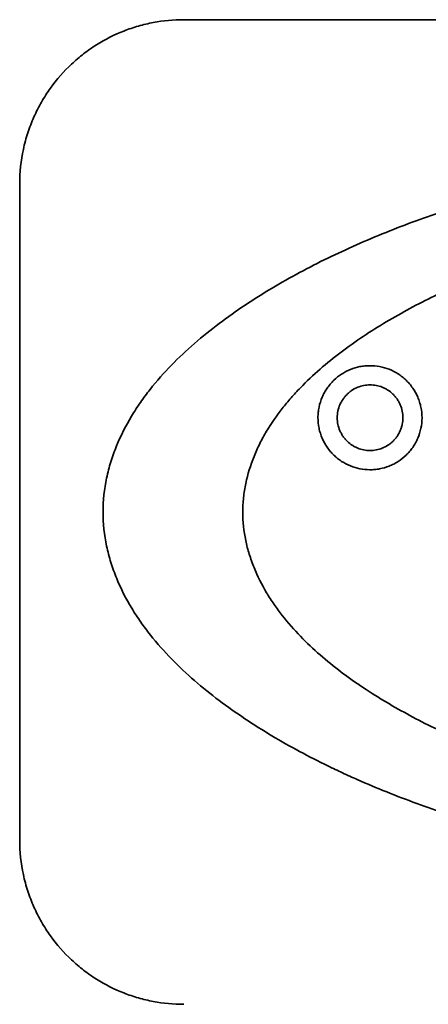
# Model space of a CAD drawing. Extents: x 3940905 to 4145695, y 925352 to 1109797.
# Tile 174 of 256: x 3952642.07 to 3952644.57, y 1101639.65 to 1101645.65. Entities that reach past the tile are written whole.
import ezdxf

# ---------------------------------------------------------------- set-up
doc = ezdxf.new("R2010")
doc.units = 0
doc.header["$LTSCALE"] = 750
doc.header["$MEASUREMENT"] = 0
doc.layers.add('CKD Equipments', color=252, linetype='CONTINUOUS', lineweight=0)

msp = doc.modelspace()

# ---------------------------------------------------------------- linework, layer by layer
at = {"layer": 'CKD Equipments', "color": 7, "linetype": 'Continuous', "lineweight": 35}
for p, q in [((3952643.0749, 1101645.6456, 1431.4), (3952653.0749, 1101645.6456, 1431.4)), ((3952642.0749, 1101644.6456, 1431.4), (3952642.0749, 1101640.6456, 1431.4))]:
    msp.add_line(p, q, dxfattribs=at)
for points, knots in [([(3952642.0749, 1101644.6456, 1431.4), (3952642.0749, 1101644.7171, 1431.4), (3952642.0825, 1101644.787, 1431.4), (3952642.1008, 1101644.8725, 1431.4), (3952642.105, 1101644.8895, 1431.4), (3952642.1141, 1101644.9233, 1431.4), (3952642.1191, 1101644.9401, 1431.4), (3952642.1354, 1101644.9898, 1431.4), (3952642.1478, 1101645.0219, 1431.4), (3952642.1756, 1101645.0842, 1431.4), (3952642.191, 1101645.1144, 1431.4), (3952642.2161, 1101645.1582, 1431.4), (3952642.2249, 1101645.1726, 1431.4), (3952642.2431, 1101645.2009, 1431.4), (3952642.2525, 1101645.2147, 1431.4), (3952642.301, 1101645.2823, 1431.4), (3952642.3441, 1101645.3311, 1431.4), (3952642.4029, 1101645.3863, 1431.4), (3952642.415, 1101645.397, 1431.4), (3952642.4395, 1101645.4179, 1431.4), (3952642.452, 1101645.428, 1431.4), (3952642.49, 1101645.4573, 1431.4), (3952642.5159, 1101645.4753, 1431.4), (3952642.5958, 1101645.5256, 1431.4), (3952642.6516, 1101645.5537, 1431.4), (3952642.7393, 1101645.5881, 1431.4), (3952642.7689, 1101645.5981, 1431.4), (3952642.8286, 1101645.6152, 1431.4), (3952642.8587, 1101645.6224, 1431.4), (3952642.9499, 1101645.6396, 1431.4), (3952643.0118, 1101645.6456, 1431.4), (3952643.0749, 1101645.6456, 1431.4)], [0, 0, 0, 0, 0.125, 0.125, 0.15625, 0.15625, 0.1875, 0.1875, 0.25, 0.25, 0.3125, 0.3125, 0.34375, 0.34375, 0.375, 0.375, 0.5, 0.5, 0.53125, 0.53125, 0.5625, 0.5625, 0.625, 0.625, 0.75, 0.75, 0.8125, 0.8125, 0.875, 0.875, 1, 1, 1, 1]), ([(3952642.583, 1101642.6456, 1431.4), (3952642.583, 1101642.7162, 1431.4), (3952642.5906, 1101642.785, 1431.4), (3952642.6117, 1101642.8859, 1431.4), (3952642.6203, 1101642.9191, 1431.4), (3952642.6407, 1101642.9848, 1431.4), (3952642.6525, 1101643.0175, 1431.4), (3952642.6913, 1101643.1122, 1431.4), (3952642.7219, 1101643.172, 1431.4), (3952642.7733, 1101643.2576, 1431.4), (3952642.7914, 1101643.2854, 1431.4), (3952642.8199, 1101643.3263, 1431.4), (3952642.8295, 1101643.3398, 1431.4), (3952642.8493, 1101643.3664, 1431.4), (3952642.8594, 1101643.3796, 1431.4), (3952642.9107, 1101643.4446, 1431.4), (3952642.954, 1101643.4934, 1431.4), (3952643.0446, 1101643.5863, 1431.4), (3952643.0917, 1101643.6304, 1431.4), (3952643.1891, 1101643.7149, 1431.4), (3952643.2393, 1101643.7553, 1431.4), (3952643.3424, 1101643.8331, 1431.4), (3952643.3954, 1101643.8706, 1431.4), (3952643.5566, 1101643.978, 1431.4), (3952643.6672, 1101644.0436, 1431.4), (3952643.8937, 1101644.1654, 1431.4), (3952644.0097, 1101644.2216, 1431.4), (3952644.2464, 1101644.3263, 1431.4), (3952644.3672, 1101644.3748, 1431.4), (3952644.5518, 1101644.4426, 1431.4), (3952644.6139, 1101644.4643, 1431.4), (3952644.7392, 1101644.5064, 1431.4), (3952644.8024, 1101644.5267, 1431.4), (3952644.9927, 1101644.5851, 1431.4), (3952645.1206, 1101644.6208, 1431.4), (3952645.3782, 1101644.6867, 1431.4), (3952645.5079, 1101644.7169, 1431.4), (3952645.8999, 1101644.7997, 1431.4), (3952646.165, 1101644.8446, 1431.4), (3952646.5679, 1101644.8983, 1431.4), (3952646.7031, 1101644.9139, 1431.4), (3952646.9752, 1101644.9408, 1431.4), (3952647.1122, 1101644.9521, 1431.4), (3952647.319, 1101644.9655, 1431.4), (3952647.388, 1101644.9695, 1431.4), (3952647.5258, 1101644.9761, 1431.4), (3952647.5947, 1101644.9789, 1431.4), (3952647.801, 1101644.9854, 1431.4), (3952647.9384, 1101644.9875, 1431.4), (3952648.3498, 1101644.9875, 1431.4), (3952648.6231, 1101644.979, 1431.4), (3952649.0319, 1101644.9525, 1431.4), (3952649.304, 1101644.9303, 1431.4), (3952649.5752, 1101644.8991, 1431.4), (3952649.7783, 1101644.8722, 1431.4), (3952649.8459, 1101644.8626, 1431.4), (3952649.981, 1101644.8421, 1431.4), (3952650.0482, 1101644.8313, 1431.4), (3952650.2489, 1101644.7971, 1431.4), (3952650.3813, 1101644.7719, 1431.4), (3952650.6435, 1101644.7165, 1431.4), (3952650.7733, 1101644.6863, 1431.4), (3952651.0301, 1101644.6206, 1431.4), (3952651.1571, 1101644.5851, 1431.4), (3952651.4084, 1101644.508, 1431.4), (3952651.5326, 1101644.4665, 1431.4), (3952651.778, 1101644.3766, 1431.4), (3952651.8991, 1101644.3281, 1431.4), (3952652.0485, 1101644.2622, 1431.4), (3952652.0783, 1101644.2487, 1431.4), (3952652.1374, 1101644.2213, 1431.4), (3952652.2256, 1101644.1794, 1431.4), (3952652.3123, 1101644.1352, 1431.4), (3952652.4833, 1101644.0432, 1431.4), (3952652.5944, 1101643.9774, 1431.4), (3952652.7557, 1101643.8697, 1431.4), (3952652.8082, 1101643.8325, 1431.4), (3952652.9107, 1101643.7552, 1431.4), (3952652.9606, 1101643.715, 1431.4), (3952653.0574, 1101643.6311, 1431.4), (3952653.1042, 1101643.5873, 1431.4), (3952653.1942, 1101643.4952, 1431.4), (3952653.2372, 1101643.4468, 1431.4), (3952653.2984, 1101643.3697, 1431.4), (3952653.3181, 1101643.3432, 1431.4), (3952653.3468, 1101643.3022, 1431.4), (3952653.3562, 1101643.2883, 1431.4), (3952653.3746, 1101643.2601, 1431.4), (3952653.3835, 1101643.2459, 1431.4), (3952653.4269, 1101643.174, 1431.4), (3952653.4578, 1101643.1139, 1431.4), (3952653.4903, 1101643.0349, 1431.4), (3952653.4964, 1101643.0189, 1431.4), (3952653.5082, 1101642.9865, 1431.4), (3952653.5137, 1101642.97, 1431.4), (3952653.5292, 1101642.9203, 1431.4), (3952653.5379, 1101642.8869, 1431.4), (3952653.5592, 1101642.7855, 1431.4), (3952653.5669, 1101642.7164, 1431.4), (3952653.5669, 1101642.6456, 1431.4)], [0, 0, 0, 0, 0.015625, 0.015625, 0.023438, 0.023438, 0.03125, 0.03125, 0.046875, 0.046875, 0.054688, 0.054688, 0.058594, 0.058594, 0.0625, 0.0625, 0.078125, 0.078125, 0.09375, 0.09375, 0.109375, 0.109375, 0.125, 0.125, 0.15625, 0.15625, 0.1875, 0.1875, 0.21875, 0.21875, 0.234375, 0.234375, 0.25, 0.25, 0.28125, 0.28125, 0.3125, 0.3125, 0.375, 0.375, 0.40625, 0.40625, 0.4375, 0.4375, 0.453125, 0.453125, 0.46875, 0.46875, 0.5, 0.5, 0.5625, 0.5625, 0.59375, 0.625, 0.625, 0.640625, 0.640625, 0.65625, 0.65625, 0.6875, 0.6875, 0.71875, 0.71875, 0.75, 0.75, 0.78125, 0.78125, 0.8125, 0.8125, 0.820313, 0.820313, 0.828125, 0.84375, 0.84375, 0.875, 0.875, 0.890625, 0.890625, 0.90625, 0.90625, 0.921875, 0.921875, 0.9375, 0.9375, 0.945312, 0.945312, 0.949219, 0.949219, 0.953125, 0.953125, 0.96875, 0.96875, 0.972656, 0.972656, 0.976562, 0.976562, 0.984375, 0.984375, 1, 1, 1, 1]), ([(3952652.7152, 1101642.6456, 1431.4), (3952652.7152, 1101642.7046, 1431.4), (3952652.709, 1101642.7623, 1431.4), (3952652.6915, 1101642.8471, 1431.4), (3952652.6843, 1101642.8751, 1431.4), (3952652.6674, 1101642.9305, 1431.4), (3952652.6576, 1101642.958, 1431.4), (3952652.6252, 1101643.038, 1431.4), (3952652.5995, 1101643.0887, 1431.4), (3952652.5562, 1101643.1615, 1431.4), (3952652.5409, 1101643.1852, 1431.4), (3952652.5088, 1101643.2317, 1431.4), (3952652.492, 1101643.2545, 1431.4), (3952652.4398, 1101643.3211, 1431.4), (3952652.4029, 1101643.3629, 1431.4), (3952652.3257, 1101643.4424, 1431.4), (3952652.2855, 1101643.4802, 1431.4), (3952652.2022, 1101643.5527, 1431.4), (3952652.1593, 1101643.5873, 1431.4), (3952652.093, 1101643.6374, 1431.4), (3952652.0706, 1101643.6537, 1431.4), (3952652.0254, 1101643.6858, 1431.4), (3952652.0026, 1101643.7014, 1431.4), (3952651.8877, 1101643.778, 1431.4), (3952651.7931, 1101643.834, 1431.4), (3952651.5995, 1101643.9379, 1431.4), (3952651.5005, 1101643.9858, 1431.4), (3952651.2984, 1101644.0748, 1431.4), (3952651.1953, 1101644.1158, 1431.4), (3952651.0381, 1101644.1731, 1431.4), (3952650.9852, 1101644.1915, 1431.4), (3952650.8786, 1101644.227, 1431.4), (3952650.8252, 1101644.2441, 1431.4), (3952650.6641, 1101644.2931, 1431.4), (3952650.5561, 1101644.3232, 1431.4), (3952650.3385, 1101644.3786, 1431.4), (3952650.2291, 1101644.404, 1431.4), (3952649.8987, 1101644.4737, 1431.4), (3952649.6758, 1101644.5113, 1431.4), (3952649.3375, 1101644.5562, 1431.4), (3952649.2241, 1101644.5692, 1431.4), (3952648.9961, 1101644.5915, 1431.4), (3952648.8815, 1101644.6009, 1431.4), (3952648.7086, 1101644.6121, 1431.4), (3952648.6508, 1101644.6153, 1431.4), (3952648.5354, 1101644.6209, 1431.4), (3952648.4778, 1101644.6232, 1431.4), (3952648.305, 1101644.6287, 1431.4), (3952648.19, 1101644.6304, 1431.4), (3952647.8456, 1101644.6304, 1431.4), (3952647.6168, 1101644.6233, 1431.4), (3952647.2747, 1101644.6013, 1431.4), (3952647.1609, 1101644.5922, 1431.4), (3952646.9336, 1101644.57, 1431.4), (3952646.8201, 1101644.5571, 1431.4), (3952646.5936, 1101644.5273, 1431.4), (3952646.4806, 1101644.5104, 1431.4), (3952646.3113, 1101644.4816, 1431.4), (3952646.255, 1101644.4715, 1431.4), (3952646.1431, 1101644.4503, 1431.4), (3952646.0874, 1101644.4391, 1431.4), (3952645.921, 1101644.4041, 1431.4), (3952645.8112, 1101644.3786, 1431.4), (3952645.5935, 1101644.3231, 1431.4), (3952645.4857, 1101644.2931, 1431.4), (3952645.2722, 1101644.2281, 1431.4), (3952645.1666, 1101644.193, 1431.4), (3952644.9578, 1101644.117, 1431.4), (3952644.8546, 1101644.0761, 1431.4), (3952644.7019, 1101644.0089, 1431.4), (3952644.6513, 1101643.9856, 1431.4), (3952644.5514, 1101643.9372, 1431.4), (3952644.5021, 1101643.912, 1431.4), (3952644.3559, 1101643.8336, 1431.4), (3952644.2609, 1101643.7773, 1431.4), (3952644.1229, 1101643.6852, 1431.4), (3952644.0778, 1101643.6533, 1431.4), (3952643.99, 1101643.5868, 1431.4), (3952643.9471, 1101643.5523, 1431.4), (3952643.8641, 1101643.48, 1431.4), (3952643.824, 1101643.4423, 1431.4), (3952643.7661, 1101643.3826, 1431.4), (3952643.7472, 1101643.3622, 1431.4), (3952643.7104, 1101643.3202, 1431.4), (3952643.6924, 1101643.2985, 1431.4), (3952643.6404, 1101643.2321, 1431.4), (3952643.6083, 1101643.1859, 1431.4), (3952643.5649, 1101643.1132, 1431.4), (3952643.5512, 1101643.0883, 1431.4), (3952643.5257, 1101643.0373, 1431.4), (3952643.5137, 1101643.011, 1431.4), (3952643.4814, 1101642.9311, 1431.4), (3952643.4644, 1101642.8763, 1431.4), (3952643.4498, 1101642.8056, 1431.4), (3952643.4472, 1101642.7913, 1431.4), (3952643.4427, 1101642.7625, 1431.4), (3952643.4408, 1101642.748, 1431.4), (3952643.4362, 1101642.7042, 1431.4), (3952643.4346, 1101642.675, 1431.4), (3952643.4346, 1101642.6456, 1431.4)], [0, 0, 0, 0, 0.015625, 0.015625, 0.023437, 0.023437, 0.03125, 0.03125, 0.046875, 0.046875, 0.054687, 0.054687, 0.0625, 0.0625, 0.078125, 0.078125, 0.09375, 0.09375, 0.109375, 0.109375, 0.117187, 0.117187, 0.125, 0.125, 0.15625, 0.15625, 0.1875, 0.1875, 0.21875, 0.21875, 0.234375, 0.234375, 0.25, 0.25, 0.28125, 0.28125, 0.3125, 0.3125, 0.375, 0.375, 0.40625, 0.40625, 0.4375, 0.4375, 0.453125, 0.453125, 0.46875, 0.46875, 0.5, 0.5, 0.5625, 0.5625, 0.59375, 0.59375, 0.625, 0.625, 0.65625, 0.65625, 0.671875, 0.671875, 0.6875, 0.6875, 0.71875, 0.71875, 0.75, 0.75, 0.78125, 0.78125, 0.8125, 0.8125, 0.828125, 0.828125, 0.84375, 0.84375, 0.875, 0.875, 0.890625, 0.890625, 0.90625, 0.90625, 0.921875, 0.921875, 0.929688, 0.929688, 0.9375, 0.9375, 0.953125, 0.953125, 0.960938, 0.960938, 0.96875, 0.96875, 0.984375, 0.984375, 0.988281, 0.988281, 0.992188, 0.992188, 1, 1, 1, 1]), ([(3952644.5268, 1101643.2202, 1431.4), (3952644.5268, 1101643.2419, 1431.4), (3952644.5246, 1101643.2632, 1431.4), (3952644.5181, 1101643.2946, 1431.4), (3952644.5155, 1101643.305, 1431.4), (3952644.509, 1101643.3255, 1431.4), (3952644.5052, 1101643.3356, 1431.4), (3952644.4926, 1101643.365, 1431.4), (3952644.4824, 1101643.3834, 1431.4), (3952644.4643, 1101643.4095, 1431.4), (3952644.4578, 1101643.4179, 1431.4), (3952644.4442, 1101643.4339, 1431.4), (3952644.4299, 1101643.4491, 1431.4), (3952644.4143, 1101643.4627, 1431.4), (3952644.3981, 1101643.4755, 1431.4), (3952644.3896, 1101643.4815, 1431.4), (3952644.3635, 1101643.4982, 1431.4), (3952644.3454, 1101643.5075, 1431.4), (3952644.3077, 1101643.5224, 1431.4), (3952644.288, 1101643.5281, 1431.4), (3952644.2484, 1101643.5355, 1431.4), (3952644.2285, 1101643.5374, 1431.4), (3952644.1984, 1101643.5372, 1431.4), (3952644.1883, 1101643.5367, 1431.4), (3952644.1682, 1101643.5347, 1431.4), (3952644.1583, 1101643.5332, 1431.4), (3952644.1289, 1101643.5275, 1431.4), (3952644.1098, 1101643.5218, 1431.4), (3952644.0816, 1101643.5104, 1431.4), (3952644.0723, 1101643.5061, 1431.4), (3952644.0544, 1101643.4968, 1431.4), (3952644.0456, 1101643.4917, 1431.4), (3952644.0202, 1101643.4752, 1431.4), (3952644.0042, 1101643.4625, 1431.4), (3952643.9818, 1101643.4409, 1431.4), (3952643.9747, 1101643.4333, 1431.4), (3952643.9613, 1101643.4175, 1431.4), (3952643.9487, 1101643.401, 1431.4), (3952643.9376, 1101643.3833, 1431.4), (3952643.9274, 1101643.3649, 1431.4), (3952643.9227, 1101643.3553, 1431.4), (3952643.9101, 1101643.3259, 1431.4), (3952643.9037, 1101643.3057, 1431.4), (3952643.8972, 1101643.2743, 1431.4), (3952643.8955, 1101643.2637, 1431.4), (3952643.8933, 1101643.2422, 1431.4), (3952643.8927, 1101643.2313, 1431.4), (3952643.8927, 1101643.1988, 1431.4), (3952643.8949, 1101643.1774, 1431.4), (3952643.9013, 1101643.146, 1431.4), (3952643.904, 1101643.1357, 1431.4), (3952643.9104, 1101643.1152, 1431.4), (3952643.9141, 1101643.1051, 1431.4), (3952643.9266, 1101643.0759, 1431.4), (3952643.9368, 1101643.0575, 1431.4), (3952643.9548, 1101643.0315, 1431.4), (3952643.9612, 1101643.0231, 1431.4), (3952643.9746, 1101643.0072, 1431.4), (3952643.9887, 1101642.9922, 1431.4), (3952644.0041, 1101642.9786, 1431.4), (3952644.0202, 1101642.9658, 1431.4), (3952644.0286, 1101642.9598, 1431.4), (3952644.0543, 1101642.9431, 1431.4), (3952644.0722, 1101642.9338, 1431.4), (3952644.1096, 1101642.9187, 1431.4), (3952644.1291, 1101642.9129, 1431.4), (3952644.1684, 1101642.9052, 1431.4), (3952644.1883, 1101642.9032, 1431.4), (3952644.2184, 1101642.9031, 1431.4), (3952644.2286, 1101642.9035, 1431.4), (3952644.2487, 1101642.9054, 1431.4), (3952644.2586, 1101642.9068, 1431.4), (3952644.2882, 1101642.9123, 1431.4), (3952644.3075, 1101642.9179, 1431.4), (3952644.3359, 1101642.9292, 1431.4), (3952644.3453, 1101642.9334, 1431.4), (3952644.3635, 1101642.9427, 1431.4), (3952644.3724, 1101642.9478, 1431.4), (3952644.3982, 1101642.9644, 1431.4), (3952644.4144, 1101642.9771, 1431.4), (3952644.437, 1101642.9989, 1431.4), (3952644.4443, 1101643.0065, 1431.4), (3952644.4578, 1101643.0225, 1431.4), (3952644.4706, 1101643.039, 1431.4), (3952644.4817, 1101643.0569, 1431.4), (3952644.492, 1101643.0754, 1431.4), (3952644.4968, 1101643.085, 1431.4), (3952644.5095, 1101643.1146, 1431.4), (3952644.5159, 1101643.1349, 1431.4), (3952644.5246, 1101643.1767, 1431.4), (3952644.5268, 1101643.1985, 1431.4), (3952644.5268, 1101643.2202, 1431.4)], [0, 0, 0, 0, 0.03125, 0.03125, 0.046875, 0.046875, 0.0625, 0.0625, 0.09375, 0.09375, 0.109375, 0.109375, 0.125, 0.140625, 0.140625, 0.15625, 0.15625, 0.1875, 0.1875, 0.21875, 0.21875, 0.25, 0.25, 0.265625, 0.265625, 0.28125, 0.28125, 0.3125, 0.3125, 0.328125, 0.328125, 0.34375, 0.34375, 0.375, 0.375, 0.390625, 0.390625, 0.40625, 0.421875, 0.421875, 0.4375, 0.4375, 0.46875, 0.46875, 0.484375, 0.484375, 0.5, 0.5, 0.53125, 0.53125, 0.546875, 0.546875, 0.5625, 0.5625, 0.59375, 0.59375, 0.609375, 0.609375, 0.625, 0.640625, 0.640625, 0.65625, 0.65625, 0.6875, 0.6875, 0.71875, 0.71875, 0.75, 0.75, 0.765625, 0.765625, 0.78125, 0.78125, 0.8125, 0.8125, 0.828125, 0.828125, 0.84375, 0.84375, 0.875, 0.875, 0.890625, 0.890625, 0.90625, 0.921875, 0.921875, 0.9375, 0.9375, 0.96875, 0.96875, 1, 1, 1, 1]), ([(3952644.4104, 1101643.2202, 1431.4), (3952644.4104, 1101643.2065, 1431.4), (3952644.409, 1101643.1931, 1431.4), (3952644.4049, 1101643.1733, 1431.4), (3952644.4032, 1101643.1667, 1431.4), (3952644.3991, 1101643.1538, 1431.4), (3952644.3968, 1101643.1474, 1431.4), (3952644.3888, 1101643.1289, 1431.4), (3952644.3824, 1101643.1173, 1431.4), (3952644.371, 1101643.1008, 1431.4), (3952644.3669, 1101643.0955, 1431.4), (3952644.3583, 1101643.0855, 1431.4), (3952644.3494, 1101643.0759, 1431.4), (3952644.3395, 1101643.0674, 1431.4), (3952644.3293, 1101643.0593, 1431.4), (3952644.324, 1101643.0555, 1431.4), (3952644.3076, 1101643.0449, 1431.4), (3952644.2962, 1101643.0391, 1431.4), (3952644.2724, 1101643.0296, 1431.4), (3952644.26, 1101643.026, 1431.4), (3952644.2351, 1101643.0213, 1431.4), (3952644.2225, 1101643.0202, 1431.4), (3952644.2035, 1101643.0202, 1431.4), (3952644.1971, 1101643.0205, 1431.4), (3952644.1845, 1101643.0218, 1431.4), (3952644.1782, 1101643.0227, 1431.4), (3952644.1597, 1101643.0263, 1431.4), (3952644.1476, 1101643.0299, 1431.4), (3952644.1298, 1101643.037, 1431.4), (3952644.1239, 1101643.0397, 1431.4), (3952644.1126, 1101643.0456, 1431.4), (3952644.107, 1101643.0489, 1431.4), (3952644.0909, 1101643.0593, 1431.4), (3952644.0808, 1101643.0673, 1431.4), (3952644.0667, 1101643.0809, 1431.4), (3952644.0622, 1101643.0857, 1431.4), (3952644.0537, 1101643.0957, 1431.4), (3952644.0457, 1101643.1061, 1431.4), (3952644.0388, 1101643.1173, 1431.4), (3952644.0323, 1101643.1289, 1431.4), (3952644.0293, 1101643.135, 1431.4), (3952644.0213, 1101643.1535, 1431.4), (3952644.0173, 1101643.1663, 1431.4), (3952644.0118, 1101643.1927, 1431.4), (3952644.0104, 1101643.2063, 1431.4), (3952644.0104, 1101643.2338, 1431.4), (3952644.0118, 1101643.2472, 1431.4), (3952644.0172, 1101643.2736, 1431.4), (3952644.0213, 1101643.2867, 1431.4), (3952644.0318, 1101643.3113, 1431.4), (3952644.0382, 1101643.3229, 1431.4), (3952644.0496, 1101643.3393, 1431.4), (3952644.0536, 1101643.3446, 1431.4), (3952644.0621, 1101643.3546, 1431.4), (3952644.0711, 1101643.3641, 1431.4), (3952644.0808, 1101643.3727, 1431.4), (3952644.091, 1101643.3808, 1431.4), (3952644.0963, 1101643.3846, 1431.4), (3952644.1125, 1101643.3951, 1431.4), (3952644.1238, 1101643.401, 1431.4), (3952644.1475, 1101643.4105, 1431.4), (3952644.1598, 1101643.4141, 1431.4), (3952644.1846, 1101643.4189, 1431.4), (3952644.1972, 1101643.4202, 1431.4), (3952644.2162, 1101643.4202, 1431.4), (3952644.2226, 1101643.4199, 1431.4), (3952644.2352, 1101643.4188, 1431.4), (3952644.2415, 1101643.4179, 1431.4), (3952644.2601, 1101643.4143, 1431.4), (3952644.2723, 1101643.4108, 1431.4), (3952644.2902, 1101643.4037, 1431.4), (3952644.2961, 1101643.401, 1431.4), (3952644.3076, 1101643.3951, 1431.4), (3952644.3132, 1101643.3919, 1431.4), (3952644.3294, 1101643.3815, 1431.4), (3952644.3396, 1101643.3734, 1431.4), (3952644.3538, 1101643.3597, 1431.4), (3952644.3584, 1101643.3549, 1431.4), (3952644.3669, 1101643.3449, 1431.4), (3952644.375, 1101643.3344, 1431.4), (3952644.382, 1101643.3232, 1431.4), (3952644.3884, 1101643.3115, 1431.4), (3952644.3914, 1101643.3054, 1431.4), (3952644.3994, 1101643.2868, 1431.4), (3952644.4035, 1101643.274, 1431.4), (3952644.409, 1101643.2476, 1431.4), (3952644.4104, 1101643.2339, 1431.4), (3952644.4104, 1101643.2202, 1431.4)], [0, 0, 0, 0, 0.03125, 0.03125, 0.046875, 0.046875, 0.0625, 0.0625, 0.09375, 0.09375, 0.109375, 0.109375, 0.125, 0.140625, 0.140625, 0.15625, 0.15625, 0.1875, 0.1875, 0.21875, 0.21875, 0.25, 0.25, 0.265625, 0.265625, 0.28125, 0.28125, 0.3125, 0.3125, 0.328125, 0.328125, 0.34375, 0.34375, 0.375, 0.375, 0.390625, 0.390625, 0.40625, 0.421875, 0.421875, 0.4375, 0.4375, 0.46875, 0.46875, 0.5, 0.5, 0.53125, 0.53125, 0.5625, 0.5625, 0.59375, 0.59375, 0.609375, 0.609375, 0.625, 0.640625, 0.640625, 0.65625, 0.65625, 0.6875, 0.6875, 0.71875, 0.71875, 0.75, 0.75, 0.765625, 0.765625, 0.78125, 0.78125, 0.8125, 0.8125, 0.828125, 0.828125, 0.84375, 0.84375, 0.875, 0.875, 0.890625, 0.890625, 0.90625, 0.921875, 0.921875, 0.9375, 0.9375, 0.96875, 0.96875, 1, 1, 1, 1]), ([(3952653.5669, 1101642.6456, 1431.4), (3952653.5669, 1101642.5749, 1431.4), (3952653.5593, 1101642.5061, 1431.4), (3952653.5382, 1101642.4052, 1431.4), (3952653.5295, 1101642.372, 1431.4), (3952653.5091, 1101642.3063, 1431.4), (3952653.4974, 1101642.2736, 1431.4), (3952653.4586, 1101642.1789, 1431.4), (3952653.428, 1101642.1191, 1431.4), (3952653.3765, 1101642.0336, 1431.4), (3952653.3584, 1101642.0057, 1431.4), (3952653.33, 1101641.9648, 1431.4), (3952653.3203, 1101641.9513, 1431.4), (3952653.3005, 1101641.9247, 1431.4), (3952653.2904, 1101641.9115, 1431.4), (3952653.2392, 1101641.8466, 1431.4), (3952653.1958, 1101641.7977, 1431.4), (3952653.1053, 1101641.7048, 1431.4), (3952653.0581, 1101641.6607, 1431.4), (3952652.9608, 1101641.5762, 1431.4), (3952652.9106, 1101641.5358, 1431.4), (3952652.8074, 1101641.458, 1431.4), (3952652.7544, 1101641.4206, 1431.4), (3952652.5933, 1101641.3131, 1431.4), (3952652.4827, 1101641.2476, 1431.4), (3952652.2561, 1101641.1258, 1431.4), (3952652.1402, 1101641.0695, 1431.4), (3952651.9034, 1101640.9648, 1431.4), (3952651.7826, 1101640.9164, 1431.4), (3952651.598, 1101640.8486, 1431.4), (3952651.5359, 1101640.8268, 1431.4), (3952651.4106, 1101640.7847, 1431.4), (3952651.3474, 1101640.7644, 1431.4), (3952651.1571, 1101640.706, 1431.4), (3952651.0293, 1101640.6703, 1431.4), (3952650.7717, 1101640.6044, 1431.4), (3952650.6419, 1101640.5742, 1431.4), (3952650.2499, 1101640.4915, 1431.4), (3952649.9849, 1101640.4465, 1431.4), (3952649.582, 1101640.3928, 1431.4), (3952649.4468, 1101640.3772, 1431.4), (3952649.1746, 1101640.3503, 1431.4), (3952649.0376, 1101640.3391, 1431.4), (3952648.8308, 1101640.3256, 1431.4), (3952648.7618, 1101640.3217, 1431.4), (3952648.624, 1101640.315, 1431.4), (3952648.5552, 1101640.3123, 1431.4), (3952648.3488, 1101640.3057, 1431.4), (3952648.2115, 1101640.3036, 1431.4), (3952647.8001, 1101640.3036, 1431.4), (3952647.5267, 1101640.3121, 1431.4), (3952647.1179, 1101640.3386, 1431.4), (3952646.8458, 1101640.3608, 1431.4), (3952646.5746, 1101640.392, 1431.4), (3952646.3715, 1101640.419, 1431.4), (3952646.3039, 1101640.4286, 1431.4), (3952646.1688, 1101640.449, 1431.4), (3952646.1015, 1101640.4598, 1431.4), (3952645.9009, 1101640.494, 1431.4), (3952645.7685, 1101640.5192, 1431.4), (3952645.5063, 1101640.5746, 1431.4), (3952645.3766, 1101640.6048, 1431.4), (3952645.1198, 1101640.6705, 1431.4), (3952644.9927, 1101640.7061, 1431.4), (3952644.7415, 1101640.7831, 1431.4), (3952644.6173, 1101640.8246, 1431.4), (3952644.3719, 1101640.9146, 1431.4), (3952644.2507, 1101640.963, 1431.4), (3952644.1013, 1101641.0289, 1431.4), (3952644.0716, 1101641.0424, 1431.4), (3952644.0124, 1101641.0698, 1431.4), (3952643.9242, 1101641.1117, 1431.4), (3952643.8376, 1101641.1559, 1431.4), (3952643.7236, 1101641.2172, 1431.4), (3952643.6673, 1101641.249, 1431.4), (3952643.5564, 1101641.3152, 1431.4), (3952643.5017, 1101641.3497, 1431.4), (3952643.3942, 1101641.4214, 1431.4), (3952643.3416, 1101641.4586, 1431.4), (3952643.2391, 1101641.5359, 1431.4), (3952643.1892, 1101641.5761, 1431.4), (3952643.0925, 1101641.66, 1431.4), (3952643.0457, 1101641.7038, 1431.4), (3952642.9557, 1101641.7959, 1431.4), (3952642.9126, 1101641.8443, 1431.4), (3952642.8515, 1101641.9215, 1431.4), (3952642.8317, 1101641.9479, 1431.4), (3952642.803, 1101641.9889, 1431.4), (3952642.7936, 1101642.0029, 1431.4), (3952642.7753, 1101642.031, 1431.4), (3952642.7664, 1101642.0452, 1431.4), (3952642.7229, 1101642.1172, 1431.4), (3952642.6921, 1101642.1772, 1431.4), (3952642.6596, 1101642.2562, 1431.4), (3952642.6534, 1101642.2722, 1431.4), (3952642.6417, 1101642.3047, 1431.4), (3952642.6361, 1101642.3212, 1431.4), (3952642.6207, 1101642.3708, 1431.4), (3952642.6119, 1101642.4042, 1431.4), (3952642.5906, 1101642.5057, 1431.4), (3952642.583, 1101642.5748, 1431.4), (3952642.583, 1101642.6456, 1431.4)], [0, 0, 0, 0, 0.015625, 0.015625, 0.023438, 0.023438, 0.03125, 0.03125, 0.046875, 0.046875, 0.054688, 0.054688, 0.058594, 0.058594, 0.0625, 0.0625, 0.078125, 0.078125, 0.09375, 0.09375, 0.109375, 0.109375, 0.125, 0.125, 0.15625, 0.15625, 0.1875, 0.1875, 0.21875, 0.21875, 0.234375, 0.234375, 0.25, 0.25, 0.28125, 0.28125, 0.3125, 0.3125, 0.375, 0.375, 0.40625, 0.40625, 0.4375, 0.4375, 0.453125, 0.453125, 0.46875, 0.46875, 0.5, 0.5, 0.5625, 0.5625, 0.59375, 0.625, 0.625, 0.640625, 0.640625, 0.65625, 0.65625, 0.6875, 0.6875, 0.71875, 0.71875, 0.75, 0.75, 0.78125, 0.78125, 0.8125, 0.8125, 0.820312, 0.820312, 0.828125, 0.84375, 0.84375, 0.859375, 0.859375, 0.875, 0.875, 0.890625, 0.890625, 0.90625, 0.90625, 0.921875, 0.921875, 0.9375, 0.9375, 0.945312, 0.945312, 0.949219, 0.949219, 0.953125, 0.953125, 0.96875, 0.96875, 0.972656, 0.972656, 0.976562, 0.976562, 0.984375, 0.984375, 1, 1, 1, 1]), ([(3952643.4346, 1101642.6456, 1431.4), (3952643.4346, 1101642.5865, 1431.4), (3952643.4409, 1101642.5288, 1431.4), (3952643.4583, 1101642.444, 1431.4), (3952643.4655, 1101642.416, 1431.4), (3952643.4825, 1101642.3606, 1431.4), (3952643.4923, 1101642.3331, 1431.4), (3952643.5247, 1101642.2531, 1431.4), (3952643.5503, 1101642.2024, 1431.4), (3952643.5937, 1101642.1296, 1431.4), (3952643.609, 1101642.1059, 1431.4), (3952643.6411, 1101642.0594, 1431.4), (3952643.6579, 1101642.0366, 1431.4), (3952643.7101, 1101641.9701, 1431.4), (3952643.747, 1101641.9283, 1431.4), (3952643.8241, 1101641.8487, 1431.4), (3952643.8644, 1101641.8109, 1431.4), (3952643.9476, 1101641.7385, 1431.4), (3952643.9906, 1101641.7038, 1431.4), (3952644.0568, 1101641.6538, 1431.4), (3952644.0792, 1101641.6374, 1431.4), (3952644.1244, 1101641.6053, 1431.4), (3952644.1472, 1101641.5897, 1431.4), (3952644.2621, 1101641.5131, 1431.4), (3952644.3567, 1101641.4571, 1431.4), (3952644.5503, 1101641.3532, 1431.4), (3952644.6494, 1101641.3053, 1431.4), (3952644.8515, 1101641.2164, 1431.4), (3952644.9545, 1101641.1753, 1431.4), (3952645.1118, 1101641.118, 1431.4), (3952645.1646, 1101641.0996, 1431.4), (3952645.2712, 1101641.0641, 1431.4), (3952645.3247, 1101641.0471, 1431.4), (3952645.4857, 1101640.998, 1431.4), (3952645.5938, 1101640.9679, 1431.4), (3952645.8113, 1101640.9125, 1431.4), (3952645.9208, 1101640.8871, 1431.4), (3952646.2512, 1101640.8175, 1431.4), (3952646.4741, 1101640.7798, 1431.4), (3952646.8123, 1101640.735, 1431.4), (3952646.9257, 1101640.7219, 1431.4), (3952647.1537, 1101640.6996, 1431.4), (3952647.2684, 1101640.6903, 1431.4), (3952647.4413, 1101640.6791, 1431.4), (3952647.4991, 1101640.6758, 1431.4), (3952647.6144, 1101640.6702, 1431.4), (3952647.6721, 1101640.668, 1431.4), (3952647.8448, 1101640.6625, 1431.4), (3952647.9598, 1101640.6607, 1431.4), (3952648.3042, 1101640.6607, 1431.4), (3952648.533, 1101640.6678, 1431.4), (3952648.8751, 1101640.6898, 1431.4), (3952648.989, 1101640.699, 1431.4), (3952649.2163, 1101640.7211, 1431.4), (3952649.3297, 1101640.734, 1431.4), (3952649.5562, 1101640.7639, 1431.4), (3952649.6693, 1101640.7808, 1431.4), (3952649.8385, 1101640.8095, 1431.4), (3952649.8948, 1101640.8196, 1431.4), (3952650.0067, 1101640.8408, 1431.4), (3952650.0624, 1101640.852, 1431.4), (3952650.2288, 1101640.887, 1431.4), (3952650.3387, 1101640.9125, 1431.4), (3952650.5564, 1101640.968, 1431.4), (3952650.6642, 1101640.998, 1431.4), (3952650.8776, 1101641.0631, 1431.4), (3952650.9832, 1101641.0981, 1431.4), (3952651.1921, 1101641.1741, 1431.4), (3952651.2953, 1101641.2151, 1431.4), (3952651.448, 1101641.2822, 1431.4), (3952651.4986, 1101641.3055, 1431.4), (3952651.5984, 1101641.3539, 1431.4), (3952651.6478, 1101641.3791, 1431.4), (3952651.7939, 1101641.4575, 1431.4), (3952651.8889, 1101641.5138, 1431.4), (3952652.0269, 1101641.6059, 1431.4), (3952652.072, 1101641.6379, 1431.4), (3952652.1599, 1101641.7043, 1431.4), (3952652.2027, 1101641.7388, 1431.4), (3952652.2857, 1101641.8111, 1431.4), (3952652.3259, 1101641.8489, 1431.4), (3952652.3838, 1101641.9085, 1431.4), (3952652.4026, 1101641.9289, 1431.4), (3952652.4395, 1101641.9709, 1431.4), (3952652.4575, 1101641.9926, 1431.4), (3952652.5095, 1101642.059, 1431.4), (3952652.5416, 1101642.1052, 1431.4), (3952652.585, 1101642.178, 1431.4), (3952652.5986, 1101642.2028, 1431.4), (3952652.6242, 1101642.2538, 1431.4), (3952652.6361, 1101642.2801, 1431.4), (3952652.6684, 1101642.36, 1431.4), (3952652.6854, 1101642.4148, 1431.4), (3952652.7001, 1101642.4856, 1431.4), (3952652.7027, 1101642.4998, 1431.4), (3952652.7072, 1101642.5286, 1431.4), (3952652.7091, 1101642.5431, 1431.4), (3952652.7137, 1101642.5869, 1431.4), (3952652.7152, 1101642.6162, 1431.4), (3952652.7152, 1101642.6456, 1431.4)], [0, 0, 0, 0, 0.015625, 0.015625, 0.023437, 0.023437, 0.03125, 0.03125, 0.046875, 0.046875, 0.054687, 0.054687, 0.0625, 0.0625, 0.078125, 0.078125, 0.09375, 0.09375, 0.109375, 0.109375, 0.117187, 0.117187, 0.125, 0.125, 0.15625, 0.15625, 0.1875, 0.1875, 0.21875, 0.21875, 0.234375, 0.234375, 0.25, 0.25, 0.28125, 0.28125, 0.3125, 0.3125, 0.375, 0.375, 0.40625, 0.40625, 0.4375, 0.4375, 0.453125, 0.453125, 0.46875, 0.46875, 0.5, 0.5, 0.5625, 0.5625, 0.59375, 0.59375, 0.625, 0.625, 0.65625, 0.65625, 0.671875, 0.671875, 0.6875, 0.6875, 0.71875, 0.71875, 0.75, 0.75, 0.78125, 0.78125, 0.8125, 0.8125, 0.828125, 0.828125, 0.84375, 0.84375, 0.875, 0.875, 0.890625, 0.890625, 0.90625, 0.90625, 0.921875, 0.921875, 0.929688, 0.929688, 0.9375, 0.9375, 0.953125, 0.953125, 0.960938, 0.960938, 0.96875, 0.96875, 0.984375, 0.984375, 0.988281, 0.988281, 0.992188, 0.992188, 1, 1, 1, 1]), ([(3952642.0749, 1101640.6456, 1431.4), (3952642.0749, 1101640.574, 1431.4), (3952642.0825, 1101640.5041, 1431.4), (3952642.1008, 1101640.4187, 1431.4), (3952642.105, 1101640.4017, 1431.4), (3952642.1141, 1101640.3679, 1431.4), (3952642.1191, 1101640.351, 1431.4), (3952642.1354, 1101640.3013, 1431.4), (3952642.1478, 1101640.2692, 1431.4), (3952642.1756, 1101640.2069, 1431.4), (3952642.191, 1101640.1768, 1431.4), (3952642.2161, 1101640.1329, 1431.4), (3952642.2249, 1101640.1186, 1431.4), (3952642.2431, 1101640.0903, 1431.4), (3952642.2525, 1101640.0764, 1431.4), (3952642.301, 1101640.0088, 1431.4), (3952642.3441, 1101639.96, 1431.4), (3952642.4029, 1101639.9048, 1431.4), (3952642.415, 1101639.8941, 1431.4), (3952642.4395, 1101639.8732, 1431.4), (3952642.452, 1101639.8631, 1431.4), (3952642.49, 1101639.8339, 1431.4), (3952642.5159, 1101639.8158, 1431.4), (3952642.5958, 1101639.7656, 1431.4), (3952642.6516, 1101639.7374, 1431.4), (3952642.7393, 1101639.7031, 1431.4), (3952642.7689, 1101639.693, 1431.4), (3952642.8286, 1101639.6759, 1431.4), (3952642.8587, 1101639.6687, 1431.4), (3952642.9499, 1101639.6515, 1431.4), (3952643.0118, 1101639.6456, 1431.4), (3952643.0749, 1101639.6456, 1431.4)], [0, 0, 0, 0, 0.125, 0.125, 0.15625, 0.15625, 0.1875, 0.1875, 0.25, 0.25, 0.3125, 0.3125, 0.34375, 0.34375, 0.375, 0.375, 0.5, 0.5, 0.53125, 0.53125, 0.5625, 0.5625, 0.625, 0.625, 0.75, 0.75, 0.8125, 0.8125, 0.875, 0.875, 1, 1, 1, 1])]:
    msp.add_open_spline(points, degree=3, knots=knots, dxfattribs=at)

doc.saveas('drawing.dxf')
